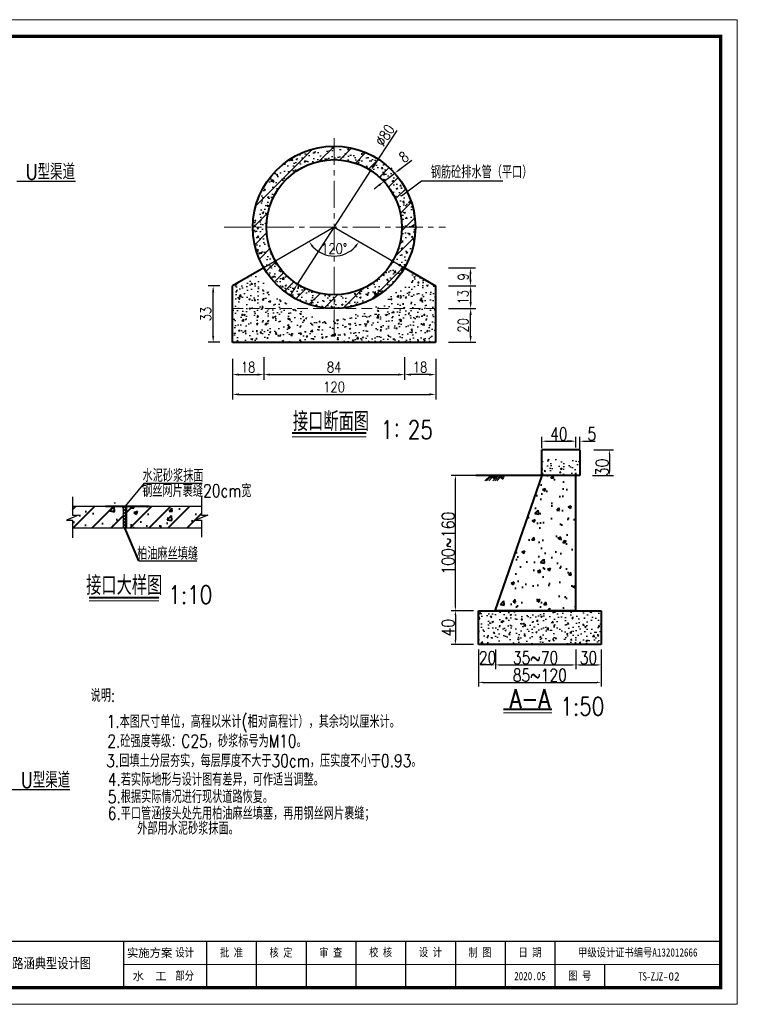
# Model space of a CAD drawing. Header units: millimetres. Extents: x 35103 to 109936, y 5599 to 8287.
# Tile 4 of 11: x 41759 to 43456, y 5723 to 8051. Entities that reach past the tile are written whole.
import ezdxf
from ezdxf.enums import TextEntityAlignment as Align

# ---------------------------------------------------------------- set-up
doc = ezdxf.new("R2010")
doc.units = ezdxf.units.MM
doc.linetypes.add('CENTER', pattern=[50.8, 31.75, -6.35, 6.35, -6.35])
doc.linetypes.add('DASHED', pattern=[19.05, 12.7, -6.35])
doc.layers.add('2CSX', color=1, linetype='Continuous', lineweight=30)
doc.layers.add('粗实线', color=1, linetype='Continuous', lineweight=40)
doc.layers.add('文字说明', color=3, linetype='Continuous')
doc.styles.get("Standard").update_dxf_attribs({"font": 'tssdeng.shx', "bigfont": 'hztxt.shx'})
doc.styles.add('图框', font='仿宋_GB2312.TTF', dxfattribs={"width": 0.8, "height": 4})
doc.styles.add('宋体', font='txt', dxfattribs={"height": 3.5})
doc.styles.add('样式 1', font='txt.shx', dxfattribs={"width": 0.8, "bigfont": 'hztxt.shx'})
doc.dimstyles.get("Standard").update_dxf_attribs({"dimscale": 100, "dimtxt": 2.5, "dimasz": 0.75, "dimexe": 1.5, "dimexo": 1.5, "dimgap": 0.5, "dimtad": 1, "dimdec": 0, "dimlfac": 0.25, "dimzin": 0, "dimdsep": 46, "dimtxsty": 'Standard', "dimblk": 'ARCHTICK', "dimcen": 0.09, "dimadec": 0, "dimazin": 0, "dimtfac": 1, "dimtdec": 0, "dimtmove": 0, "dimatfit": 3, "dimldrblk": 'ARCHTICK', "dimfxl": 0, "dimtolj": 1, "dimtzin": 0, "dimarcsym": 0})
doc.dimstyles.new('STANDARD$0', dxfattribs={"dimtxt": 25, "dimasz": 10, "dimexe": 10, "dimexo": 12, "dimgap": 2, "dimtad": 1, "dimdec": 0, "dimzin": 1, "dimdsep": 46, "dimtxsty": '样式 1', "dimblk1": 'OBLIQUE', "dimblk2": 'OBLIQUE', "dimcen": 12, "dimdle": 20, "dimaunit": 1, "dimadec": 0, "dimazin": 0, "dimtfac": 1, "dimtdec": 1, "dimtofl": 0, "dimtmove": 0, "dimatfit": 1, "dimldrblk": 'OBLIQUE', "dimfxl": 0, "dimtolj": 1, "dimtzin": 0, "dimarcsym": 0})
pattern_1 = [(45, (14399.008, 197), (-22.45064, 22.45064), [])]
pattern_2 = [(50, (14399.01, 197), (91.09233, -7.96954), [9.525, -104.775]), (355, (14399.01, 197), (-17.6214, 95.52832), [7.62, -83.82]), (100.451, (14406.6, 196.34), (73.47125, 87.55834), [8.095, -89.045]), (46.1842, (14399.01, 222.4), (135.5395, -21.02116), [14.2875, -157.1625]), (96.6356, (14410.3, 220.65), (118.7021, 123.7128), [12.1425, -133.5675]), (351.184, (14399.01, 222.4), (118.7023, 123.71256), [11.43, -125.73]), (21, (14411.71, 216.05), (75.80744, -51.13276), [9.525, -104.775]), (326, (14411.71, 216.05), (30.901, 92.09398), [7.62, -83.82]), (71.4514, (14418.025, 211.79), (106.70825, 40.96143), [8.095, -89.045]), (37.5, (14399.008, 197), (1.5443, 42.27752), [0, -82.804, 0, -85.09, 0, -84.1375]), (7.5, (14399.01, 197), (33.40983, 50.09029), [0, -48.514, 0, -80.899, 0, -32.0675]), (327.5, (14370.687, 197), (67.795298, -2.86437), [0, -31.75, 0, -99.06, 0, -131.445]), (317.5, (14357.987, 197), (74.06459, 12.71325), [0, -41.275, 0, -65.786, 0, -93.345])]

# ---------------------------------------------------------------- blocks, each defined once
blk = doc.blocks.new('*D91')
at = {"color": 0, "lineweight": -2}
for p, q in [((42993.8, 7038), (42993.8, 7064.5)), ((43073.7, 7039.6), (43073.7, 7064.5)), ((43003.8, 7054.5), (43063.7, 7054.5))]:
    blk.add_line(p, q, dxfattribs=at)
at = {"color": 0}
for points in [[(43003.8, 7056.1), (43003.8, 7052.8), (42993.8, 7054.5)], [(43063.7, 7056.1), (43063.7, 7052.8), (43073.7, 7054.5)]]:
    blk.add_solid(points, dxfattribs=at)
at = {"layer": 'Defpoints', "color": 0}
for p in [(43073.7, 7054.5), (42993.8, 7026), (43073.7, 7027.6)]:
    blk.add_point(p, dxfattribs=at)
at = {"color": 0, "lineweight": -3, "insert": (43033.7, 7071.5), "char_height": 30, "attachment_point": 5, "style": '样式 1'}
blk.add_mtext('\\A1;40', dxfattribs=at)
blk = doc.blocks.new('_Oblique')
at = {"color": 0, "linetype": 'ByBlock', "lineweight": -2}
blk.add_line((-0.5, -0.5), (0.5, 0.5), dxfattribs=at)
blk = doc.blocks.new('*D92')
at = {"color": 0, "lineweight": -2}
for p, q in [((42981.8, 6973.6), (42779.2, 6973.6)), ((42789.2, 6663.6), (42789.2, 6963.6)), ((42831.8, 6653.6), (42779.2, 6653.6))]:
    blk.add_line(p, q, dxfattribs=at)
at = {"color": 0}
for points in [[(42787.5, 6963.6), (42790.9, 6963.6), (42789.2, 6973.6)], [(42787.5, 6663.6), (42790.9, 6663.6), (42789.2, 6653.6)]]:
    blk.add_solid(points, dxfattribs=at)
at = {"layer": 'Defpoints', "color": 0}
for p in [(42789.2, 6973.6), (42993.8, 6973.6), (42843.8, 6653.6)]:
    blk.add_point(p, dxfattribs=at)
at = {"color": 0, "lineweight": -3, "insert": (42772.2, 6813.6), "char_height": 30, "attachment_point": 5, "rotation": 90, "style": '样式 1'}
blk.add_mtext('\\A1;100~160', dxfattribs=at)
blk = doc.blocks.new('*D93')
at = {"color": 0, "lineweight": -2}
for p, q in [((43073.8, 6561.6), (43073.8, 6515.4)), ((43133.8, 6561.6), (43133.8, 6515.4)), ((43083.8, 6525.4), (43123.8, 6525.4))]:
    blk.add_line(p, q, dxfattribs=at)
at = {"color": 0}
for points in [[(43083.8, 6527.1), (43083.8, 6523.8), (43073.8, 6525.4)], [(43123.8, 6527.1), (43123.8, 6523.8), (43133.8, 6525.4)]]:
    blk.add_solid(points, dxfattribs=at)
at = {"layer": 'Defpoints', "color": 0}
for p in [(43073.8, 6573.6), (43133.8, 6573.6), (43133.8, 6525.4)]:
    blk.add_point(p, dxfattribs=at)
at = {"color": 0, "lineweight": -3, "insert": (43103.8, 6542.4), "char_height": 30, "attachment_point": 5, "style": '样式 1'}
blk.add_mtext('\\A1;30', dxfattribs=at)
blk = doc.blocks.new('*D94')
at = {"color": 0, "lineweight": -2}
for p, q in [((42843.8, 6561.6), (42843.8, 6515.4)), ((42883.7, 6561.6), (42883.7, 6515.4)), ((42873.7, 6525.4), (42853.8, 6525.4))]:
    blk.add_line(p, q, dxfattribs=at)
at = {"color": 0}
for points in [[(42853.8, 6527.1), (42853.8, 6523.8), (42843.8, 6525.4)], [(42873.7, 6527.1), (42873.7, 6523.8), (42883.7, 6525.4)]]:
    blk.add_solid(points, dxfattribs=at)
at = {"layer": 'Defpoints', "color": 0}
for p in [(42843.8, 6573.6), (42883.7, 6573.6), (42843.8, 6525.4)]:
    blk.add_point(p, dxfattribs=at)
at = {"color": 0, "lineweight": -3, "insert": (42865.2, 6542.4), "char_height": 30, "attachment_point": 5, "style": '样式 1'}
blk.add_mtext('\\A1;20', dxfattribs=at)
blk = doc.blocks.new('*D95')
at = {"color": 0, "lineweight": -2}
for p, q in [((42883.7, 6561.6), (42883.7, 6515.4)), ((43073.8, 6561.6), (43073.8, 6515.4)), ((42893.7, 6525.4), (43063.8, 6525.4))]:
    blk.add_line(p, q, dxfattribs=at)
at = {"color": 0}
for points in [[(42893.7, 6527.1), (42893.7, 6523.8), (42883.7, 6525.4)], [(43063.8, 6527.1), (43063.8, 6523.8), (43073.8, 6525.4)]]:
    blk.add_solid(points, dxfattribs=at)
at = {"layer": 'Defpoints', "color": 0}
for p in [(42883.7, 6573.6), (43073.8, 6573.6), (43073.8, 6525.4)]:
    blk.add_point(p, dxfattribs=at)
at = {"color": 0, "lineweight": -3, "insert": (42978.7, 6542.4), "char_height": 30, "attachment_point": 5, "style": '样式 1'}
blk.add_mtext('\\A1;35~70', dxfattribs=at)
blk = doc.blocks.new('*D96')
at = {"color": 0, "lineweight": -2}
for p, q in [((42831.8, 6653.6), (42779.2, 6653.6)), ((42789.2, 6643.6), (42789.2, 6583.6)), ((42831.8, 6573.6), (42779.2, 6573.6))]:
    blk.add_line(p, q, dxfattribs=at)
at = {"color": 0}
for points in [[(42787.5, 6643.6), (42790.9, 6643.6), (42789.2, 6653.6)], [(42787.5, 6583.6), (42790.9, 6583.6), (42789.2, 6573.6)]]:
    blk.add_solid(points, dxfattribs=at)
at = {"layer": 'Defpoints', "color": 0}
for p in [(42843.8, 6653.6), (42789.2, 6573.6), (42843.8, 6573.6)]:
    blk.add_point(p, dxfattribs=at)
at = {"color": 0, "lineweight": -3, "insert": (42772.2, 6613.6), "char_height": 30, "attachment_point": 5, "rotation": 90, "style": '样式 1'}
blk.add_mtext('\\A1;40', dxfattribs=at)
blk = doc.blocks.new('*D97')
at = {"color": 0, "lineweight": -2}
for p, q in [((43073.7, 7039.6), (43073.7, 7064.5)), ((43083.7, 7036.7), (43083.7, 7064.5)), ((43063.7, 7054.5), (43053.7, 7054.5)), ((43093.7, 7054.5), (43119.7, 7054.5))]:
    blk.add_line(p, q, dxfattribs=at)
at = {"color": 0}
for points in [[(43063.7, 7056.1), (43063.7, 7052.8), (43073.7, 7054.5)], [(43093.7, 7056.1), (43093.7, 7052.8), (43083.7, 7054.5)]]:
    blk.add_solid(points, dxfattribs=at)
at = {"layer": 'Defpoints', "color": 0}
for p in [(43083.7, 7054.5), (43073.7, 7027.6), (43083.7, 7024.7)]:
    blk.add_point(p, dxfattribs=at)
at = {"color": 0, "lineweight": -3, "insert": (43111.7, 7071.5), "char_height": 30, "attachment_point": 5, "style": '样式 1'}
blk.add_mtext('\\A1;5', dxfattribs=at)
blk = doc.blocks.new('*D98')
at = {"color": 0, "lineweight": -2}
for p, q in [((43116.6, 7034), (43163.3, 7034)), ((43153.3, 7024), (43153.3, 6983.6)), ((43113.2, 6973.6), (43163.3, 6973.6))]:
    blk.add_line(p, q, dxfattribs=at)
at = {"color": 0}
for points in [[(43151.6, 7024), (43154.9, 7024), (43153.3, 7034)], [(43151.6, 6983.6), (43154.9, 6983.6), (43153.3, 6973.6)]]:
    blk.add_solid(points, dxfattribs=at)
at = {"layer": 'Defpoints', "color": 0}
for p in [(43104.6, 7034), (43101.2, 6973.6), (43153.3, 6973.6)]:
    blk.add_point(p, dxfattribs=at)
at = {"color": 0, "lineweight": -3, "insert": (43136.3, 6992.6), "char_height": 30, "attachment_point": 5, "rotation": 90, "style": '样式 1'}
blk.add_mtext('\\A1;30', dxfattribs=at)
blk = doc.blocks.new('*D99')
at = {"color": 0, "lineweight": -2}
for p, q in [((42843.8, 6561.6), (42843.8, 6474.1)), ((43133.8, 6561.6), (43133.8, 6474.1)), ((42853.8, 6484.1), (43123.8, 6484.1))]:
    blk.add_line(p, q, dxfattribs=at)
at = {"color": 0}
for points in [[(42853.8, 6485.8), (42853.8, 6482.5), (42843.8, 6484.1)], [(43123.8, 6485.8), (43123.8, 6482.5), (43133.8, 6484.1)]]:
    blk.add_solid(points, dxfattribs=at)
at = {"layer": 'Defpoints', "color": 0}
for p in [(42843.8, 6573.6), (43133.8, 6573.6), (43133.8, 6484.1)]:
    blk.add_point(p, dxfattribs=at)
at = {"color": 0, "lineweight": -3, "insert": (42988.8, 6501.1), "char_height": 30, "attachment_point": 5, "style": '样式 1'}
blk.add_mtext('\\A1;85~120', dxfattribs=at)
blk = doc.blocks.new('*D111')
at = {"color": 0, "lineweight": -2}
for p, q in [((42772.6, 7421.7), (42837.2, 7421.7)), ((42825.2, 7406.7), (42825.2, 7383.3)), ((42833.1, 7368.3), (42837.2, 7368.3))]:
    blk.add_line(p, q, dxfattribs=at)
at = {"color": 0}
for points in [[(42822.7, 7406.7), (42827.7, 7406.7), (42825.2, 7421.7)], [(42822.7, 7383.3), (42827.7, 7383.3), (42825.2, 7368.3)]]:
    blk.add_solid(points, dxfattribs=at)
at = {"layer": 'Defpoints', "color": 0}
for p in [(42742.6, 7421.7), (42803.1, 7368.3), (42825.2, 7368.3)]:
    blk.add_point(p, dxfattribs=at)
at = {"color": 0, "lineweight": -3, "insert": (42807.7, 7395), "char_height": 25, "attachment_point": 5, "rotation": 90, "style": '样式 1'}
blk.add_mtext('\\A1;13', dxfattribs=at)
blk = doc.blocks.new('*D122')
at = {"color": 0, "lineweight": -2}
for p, q in [((42232.6, 7421.7), (42204.7, 7421.7)), ((42216.7, 7303.3), (42216.7, 7406.7)), ((42232.6, 7288.3), (42204.7, 7288.3))]:
    blk.add_line(p, q, dxfattribs=at)
at = {"color": 0}
for points in [[(42214.2, 7406.7), (42219.2, 7406.7), (42216.7, 7421.7)], [(42214.2, 7303.3), (42219.2, 7303.3), (42216.7, 7288.3)]]:
    blk.add_solid(points, dxfattribs=at)
at = {"layer": 'Defpoints', "color": 0}
for p in [(42216.7, 7421.7), (42262.6, 7421.7), (42262.6, 7288.3)]:
    blk.add_point(p, dxfattribs=at)
at = {"color": 0, "lineweight": -3, "insert": (42199.2, 7355), "char_height": 25, "attachment_point": 5, "rotation": 90, "style": '样式 1'}
blk.add_mtext('\\A1;33', dxfattribs=at)
blk = doc.blocks.new('*D123')
at = {"color": 0, "lineweight": -2}
for p, q in [((42772.6, 7368.3), (42837.2, 7368.3)), ((42825.2, 7303.3), (42825.2, 7353.3)), ((42772.6, 7288.3), (42837.2, 7288.3))]:
    blk.add_line(p, q, dxfattribs=at)
at = {"color": 0}
for points in [[(42822.7, 7353.3), (42827.7, 7353.3), (42825.2, 7368.3)], [(42822.7, 7303.3), (42827.7, 7303.3), (42825.2, 7288.3)]]:
    blk.add_solid(points, dxfattribs=at)
at = {"layer": 'Defpoints', "color": 0}
for p in [(42742.6, 7368.3), (42825.2, 7368.3), (42742.6, 7288.3)]:
    blk.add_point(p, dxfattribs=at)
at = {"color": 0, "lineweight": -3, "insert": (42807.7, 7328.3), "char_height": 25, "attachment_point": 5, "rotation": 90, "style": '样式 1'}
blk.add_mtext('\\A1;20', dxfattribs=at)
blk = doc.blocks.new('*D124')
at = {"color": 0, "lineweight": -2}
for p, q in [((42772.6, 7464.6), (42837, 7464.6)), ((42825, 7436.7), (42825, 7449.6)), ((42772.6, 7421.7), (42837, 7421.7))]:
    blk.add_line(p, q, dxfattribs=at)
at = {"color": 0}
for points in [[(42822.5, 7449.6), (42827.5, 7449.6), (42825, 7464.6)], [(42822.5, 7436.7), (42827.5, 7436.7), (42825, 7421.7)]]:
    blk.add_solid(points, dxfattribs=at)
at = {"layer": 'Defpoints', "color": 0}
for p in [(42742.6, 7464.6), (42825, 7464.6), (42742.6, 7421.7)]:
    blk.add_point(p, dxfattribs=at)
at = {"color": 0, "lineweight": -3, "insert": (42807.5, 7443.2), "char_height": 25, "attachment_point": 5, "rotation": 90, "style": '样式 1'}
blk.add_mtext('\\A1;9', dxfattribs=at)
blk = doc.blocks.new('*D125')
at = {"color": 0, "lineweight": -2}
for p, q in [((42650.8, 7789.5), (42597.6, 7707.2)), ((42415.7, 7425.9), (42589.5, 7694.6)), ((42407.5, 7413.3), (42399.4, 7400.7))]:
    blk.add_line(p, q, dxfattribs=at)
at = {"color": 0}
for points in [[(42595.5, 7708.6), (42599.7, 7705.9), (42589.5, 7694.6)], [(42405.4, 7414.7), (42409.6, 7412), (42415.7, 7425.9)]]:
    blk.add_solid(points, dxfattribs=at)
at = {"layer": 'Defpoints', "color": 0}
for p in [(42589.5, 7694.6), (42415.7, 7425.9)]:
    blk.add_point(p, dxfattribs=at)
at = {"color": 0, "lineweight": -3, "insert": (42622.6, 7778), "char_height": 25, "attachment_point": 5, "rotation": 57.1026, "style": '样式 1'}
blk.add_mtext('\\A1;∅80', dxfattribs=at)
blk = doc.blocks.new('*D112')
at = {"color": 0, "lineweight": -2}
for p, q in [((42668.9, 7252.9), (42668.9, 7200)), ((42742.6, 7248.9), (42742.6, 7200)), ((42727.6, 7212), (42683.9, 7212))]:
    blk.add_line(p, q, dxfattribs=at)
at = {"color": 0}
for points in [[(42683.9, 7214.5), (42683.9, 7209.5), (42668.9, 7212)], [(42727.6, 7214.5), (42727.6, 7209.5), (42742.6, 7212)]]:
    blk.add_solid(points, dxfattribs=at)
at = {"layer": 'Defpoints', "color": 0}
for p in [(42668.9, 7282.9), (42742.6, 7278.9), (42668.9, 7212)]:
    blk.add_point(p, dxfattribs=at)
at = {"color": 0, "lineweight": -3, "insert": (42705.7, 7229.5), "char_height": 25, "attachment_point": 5, "style": '样式 1'}
blk.add_mtext('\\A1;18', dxfattribs=at)
blk = doc.blocks.new('*D126')
at = {"color": 0, "lineweight": -2}
blk.add_arc((42502.6, 7560.3), 68, 222.6687, 317.3313, dxfattribs=at)
at = {"color": 0}
for points in [[(42450.6, 7512.7), (42454.6, 7515.7), (42443.7, 7526.3)], [(42550.6, 7515.7), (42554.6, 7512.7), (42561.5, 7526.3)]]:
    blk.add_solid(points, dxfattribs=at)
at = {"layer": 'Defpoints', "color": 0}
for p in [(42502.6, 7560.3), (42502.6, 7560.3), (42479.3, 7496.4), (42336.3, 7464.3), (42668.9, 7464.3)]:
    blk.add_point(p, dxfattribs=at)
at = {"color": 0, "lineweight": -3, "insert": (42502.6, 7509.8), "char_height": 25, "attachment_point": 5, "style": '样式 1'}
blk.add_mtext('\\A1;120°', dxfattribs=at)
blk = doc.blocks.new('*D113')
at = {"color": 0, "lineweight": -2}
for p, q in [((42262.6, 7210.4), (42262.6, 7153.2)), ((42742.6, 7210.4), (42742.6, 7153.2)), ((42277.6, 7165.2), (42727.6, 7165.2))]:
    blk.add_line(p, q, dxfattribs=at)
at = {"color": 0}
for points in [[(42277.6, 7167.7), (42277.6, 7162.7), (42262.6, 7165.2)], [(42727.6, 7167.7), (42727.6, 7162.7), (42742.6, 7165.2)]]:
    blk.add_solid(points, dxfattribs=at)
at = {"layer": 'Defpoints', "color": 0}
for p in [(42262.6, 7240.4), (42742.6, 7240.4), (42742.6, 7165.2)]:
    blk.add_point(p, dxfattribs=at)
at = {"color": 0, "lineweight": -3, "insert": (42502.6, 7182.7), "char_height": 25, "attachment_point": 5, "style": '样式 1'}
blk.add_mtext('\\A1;120', dxfattribs=at)
blk = doc.blocks.new('*D114')
at = {"color": 0, "lineweight": -2}
for p, q in [((42658.1, 7697.6), (42686, 7718.9)), ((42620.8, 7669.1), (42646.2, 7688.5)), ((42637, 7700.6), (42638.9, 7698.1)), ((42611.6, 7681.2), (42613.5, 7678.7)), ((42608.9, 7660), (42596.9, 7650.9))]:
    blk.add_line(p, q, dxfattribs=at)
at = {"color": 0}
for points in [[(42656.6, 7699.6), (42659.7, 7695.7), (42646.2, 7688.5)], [(42607.3, 7662), (42610.4, 7658), (42620.8, 7669.1)]]:
    blk.add_solid(points, dxfattribs=at)
at = {"layer": 'Defpoints', "color": 0}
for p in [(42646.2, 7688.5), (42655.2, 7676.8), (42629.8, 7657.4)]:
    blk.add_point(p, dxfattribs=at)
at = {"color": 0, "lineweight": -3, "insert": (42667.4, 7726.7), "char_height": 25, "attachment_point": 5, "rotation": 37.358, "style": '样式 1'}
blk.add_mtext('\\A1;8', dxfattribs=at)
blk = doc.blocks.new('*D115')
at = {"color": 0, "lineweight": -2}
for p, q in [((42336.3, 7252.9), (42336.3, 7200)), ((42668.9, 7252.9), (42668.9, 7200)), ((42351.3, 7212), (42653.9, 7212))]:
    blk.add_line(p, q, dxfattribs=at)
at = {"color": 0}
for points in [[(42351.3, 7214.5), (42351.3, 7209.5), (42336.3, 7212)], [(42653.9, 7214.5), (42653.9, 7209.5), (42668.9, 7212)]]:
    blk.add_solid(points, dxfattribs=at)
at = {"layer": 'Defpoints', "color": 0}
for p in [(42336.3, 7282.9), (42668.9, 7282.9), (42668.9, 7212)]:
    blk.add_point(p, dxfattribs=at)
at = {"color": 0, "lineweight": -3, "insert": (42502.6, 7229.5), "char_height": 25, "attachment_point": 5, "style": '样式 1'}
blk.add_mtext('\\A1;84', dxfattribs=at)
blk = doc.blocks.new('*D116')
at = {"color": 0, "lineweight": -2}
for p, q in [((42262.6, 7248.9), (42262.6, 7200)), ((42336.3, 7252.9), (42336.3, 7200)), ((42277.6, 7212), (42321.3, 7212))]:
    blk.add_line(p, q, dxfattribs=at)
at = {"color": 0}
for points in [[(42277.6, 7214.5), (42277.6, 7209.5), (42262.6, 7212)], [(42321.3, 7214.5), (42321.3, 7209.5), (42336.3, 7212)]]:
    blk.add_solid(points, dxfattribs=at)
at = {"layer": 'Defpoints', "color": 0}
for p in [(42262.6, 7278.9), (42336.3, 7282.9), (42336.3, 7212)]:
    blk.add_point(p, dxfattribs=at)
at = {"color": 0, "lineweight": -3, "insert": (42299.4, 7229.5), "char_height": 25, "attachment_point": 5, "style": '样式 1'}
blk.add_mtext('\\A1;18', dxfattribs=at)
blk = doc.blocks.new('tk')
at = {"lineweight": 0}
for p, q in [((0, 297), (420, 297)), ((420, 297), (420, 0)), ((415, 12), (235, 12)), ((420, 0), (0, 0))]:
    blk.add_line(p, q, dxfattribs=at)
for p, q in [((235, 19), (235, 5)), ((260, 19), (260, 5)), ((275, 19), (275, 5)), ((290, 19), (290, 5)), ((305, 19), (305, 5)), ((320, 19), (320, 5)), ((335, 19), (335, 5)), ((350, 19), (350, 5)), ((365, 19), (365, 5)), ((380, 12), (380, 5))]:
    blk.add_line(p, q)
at = {"lineweight": 0, "const_width": 1}
blk.add_lwpolyline([(25, 292), (415, 292), (415, 5), (25, 5)], close=True, dxfattribs=at)
at = {"lineweight": 0, "const_width": 0.4}
blk.add_lwpolyline([(415, 19), (25, 19)], dxfattribs=at)
at = {"style": '图框'}
for s, p in [('实施方案', (242.83, 15.5)), ('水  工', (242.83, 8.5))]:
    blk.add_text(s, height=2.5, dxfattribs=at).set_placement(p, align=Align.MIDDLE_CENTER)
at = {"char_height": 2.5, "attachment_point": 5, "style": '图框'}
for s, insert in [('设计', (253.4, 15.5)), ('批 准', (267.5, 15.5)), ('核 定', (282.44, 15.47)), ('审 查', (297.43, 15.47)), ('校 核', (312.47, 15.54)), ('设 计', (327.47, 15.59)), ('制 图', (342.42, 15.48)), ('日 期', (357.5, 15.5)), ('甲级设计证书编号A132012666', (390, 15.5)), ('部分', (253.4, 8.5)), ('2020.05', (357.5, 8.5)), ('图 号', (372.5, 8.5))]:
    blk.add_mtext(s, dxfattribs=dict(at, insert=insert))

msp = doc.modelspace()

# ---------------------------------------------------------------- hatches: boundary and pattern name
h = msp.add_hatch()
h.set_pattern_fill('AR-CONC', color=256, scale=0.2, style=0)
h.set_pattern_definition([(50, (-4812.28, 307.255), (36.436934, -3.187817), [3.81, -41.91]), (355, (-4812.28, 307.255), (-7.048565, 38.21133), [3.048, -33.528]), (100.451, (-4809.243, 306.99), (29.3885, 35.023338), [3.238, -35.618]), (46.1842, (-4812.28, 317.415), (54.21581, -8.408466), [5.715, -62.865]), (96.6356, (-4807.76, 316.714), (47.480847, 49.48511), [4.857, -53.427]), (351.184, (-4812.28, 317.415), (47.48092, 49.485024), [4.572, -50.292]), (21, (-4807.2, 314.875), (30.322976, -20.453104), [3.81, -41.91]), (326, (-4807.2, 314.875), (12.360406, 36.837593), [3.048, -33.528]), (71.4514, (-4804.673, 313.17), (42.683298, 16.384572), [3.238, -35.618]), (37.5, (-4812.28, 307.255), (0.6177207, 16.9110078), [0, -33.1216, 0, -34.036, 0, -33.655]), (7.5, (-4812.28, 307.255), (13.3639325, 20.036115), [0, -19.4056, 0, -32.3596, 0, -12.827]), (327.5, (-4823.608, 307.255), (27.118119, -1.1457488), [0, -12.7, 0, -39.624, 0, -52.578]), (317.5, (-4828.688, 307.255), (29.625836, 5.085298), [0, -16.51, 0, -26.3144, 0, -37.338])])
h.paths.add_polyline_path([(42502.586, 7752.275), (42502.586, 7720.275, -0.41421356), (42662.586, 7560.275), (42694.586, 7560.275, 0.41421356)])
h.paths.add_polyline_path([(42502.586, 7720.275), (42502.586, 7752.275, 0.41421356), (42310.586, 7560.275), (42342.586, 7560.275, -0.41421356)])
h.paths.add_polyline_path([(42342.586, 7560.275), (42310.586, 7560.275, 0.1316525), (42336.309, 7464.275), (42364.022, 7480.275, -0.1316525)])
h.paths.add_polyline_path([(42364.022, 7480.275), (42336.309, 7464.275, 0.26794919), (42502.586, 7368.275), (42502.586, 7400.275, -0.26794919)])
h.paths.add_polyline_path([(42668.863, 7464.275), (42641.15, 7480.275, -0.26794919), (42502.586, 7400.275), (42502.586, 7368.275, 0.26794919)])
h.paths.add_polyline_path([(42694.586, 7560.275), (42662.586, 7560.275, -0.1316525), (42641.15, 7480.275), (42668.863, 7464.275, 0.1316525)])
h.paths.add_polyline_path([(42412.697, 7368.275), (42262.586, 7368.275), (42262.586, 7288.275), (42742.586, 7288.275), (42742.586, 7368.275), (42592.475, 7368.275, -0.22249708)])
h.paths.add_polyline_path([(42318.988, 7454.275), (42262.586, 7421.711), (42262.586, 7368.275), (42412.697, 7368.275, -0.15352334)])
h.paths.add_polyline_path([(42742.586, 7421.711), (42686.183, 7454.275, -0.15352334), (42592.475, 7368.275), (42742.586, 7368.275)])
h = msp.add_hatch()
h.set_pattern_fill('ANSI31', color=256, scale=10, style=0)
h.set_pattern_definition([(45, (4867.892, 380.205), (-22.45064, 22.45064), [])])
h.paths.add_polyline_path([(42310.586, 7560.275), (42342.586, 7560.275, -0.41421356), (42502.586, 7720.275), (42502.586, 7752.275, 0.41421356)])
h.paths.add_polyline_path([(42662.586, 7560.275), (42694.586, 7560.275, 0.41421356), (42502.586, 7752.275), (42502.586, 7720.275, -0.41421356)])
h.paths.add_polyline_path([(42694.586, 7560.275), (42662.586, 7560.275, -0.1316525), (42641.15, 7480.275), (42668.863, 7464.275, 0.1316525)])
h.paths.add_polyline_path([(42668.863, 7464.275), (42641.15, 7480.275, -0.26794919), (42502.586, 7400.275), (42502.586, 7368.275, 0.26794919)])
h.paths.add_polyline_path([(42364.022, 7480.275), (42336.309, 7464.275, 0.26794919), (42502.586, 7368.275), (42502.586, 7400.275, -0.26794919)])
h.paths.add_polyline_path([(42342.586, 7560.275), (42310.586, 7560.275, 0.1316525), (42336.309, 7464.275), (42364.022, 7480.275, -0.1316525)])
h = msp.add_hatch()
h.set_pattern_fill('AR-CONC', color=256, scale=0.2, style=0)
h.set_pattern_definition([(50, (-4369.995, -526.74), (36.436934, -3.187817), [3.81, -41.91]), (355, (-4369.995, -526.74), (-7.048565, 38.21133), [3.048, -33.528]), (100.451, (-4366.96, -527.004), (29.3885, 35.023338), [3.238, -35.618]), (46.1842, (-4369.995, -516.58), (54.21581, -8.408466), [5.715, -62.865]), (96.6356, (-4365.477, -517.28), (47.480847, 49.48511), [4.857, -53.427]), (351.184, (-4369.995, -516.58), (47.48092, 49.485024), [4.572, -50.292]), (21, (-4364.915, -519.12), (30.322976, -20.453104), [3.81, -41.91]), (326, (-4364.915, -519.12), (12.360406, 36.837593), [3.048, -33.528]), (71.4514, (-4362.388, -520.823), (42.683298, 16.384572), [3.238, -35.618]), (37.5, (-4369.995, -526.739), (0.6177207, 16.9110078), [0, -33.1216, 0, -34.036, 0, -33.655]), (7.5, (-4369.995, -526.739), (13.3639325, 20.036115), [0, -19.4056, 0, -32.3596, 0, -12.827]), (327.5, (-4381.323, -526.739), (27.118119, -1.1457488), [0, -12.7, 0, -39.624, 0, -52.578]), (317.5, (-4386.403, -526.739), (29.625836, 5.085298), [0, -16.51, 0, -26.3144, 0, -37.338])])
h.paths.add_polyline_path([(42993.793, 7013.968), (42993.793, 6973.56), (43083.693, 6973.56), (43083.693, 7013.968)])
h = msp.add_hatch()
h.set_pattern_fill('AR-CONC', color=256, scale=0.2, style=0)
h.set_pattern_definition([(50, (-4451.198, -537.147), (36.436934, -3.187817), [3.81, -41.91]), (355, (-4451.2, -537.147), (-7.048565, 38.21133), [3.048, -33.528]), (100.451, (-4448.16, -537.412), (29.3885, 35.023338), [3.238, -35.618]), (46.1842, (-4451.2, -526.987), (54.21581, -8.408466), [5.715, -62.865]), (96.6356, (-4446.68, -527.687), (47.480847, 49.48511), [4.857, -53.427]), (351.184, (-4451.2, -526.987), (47.48092, 49.485024), [4.572, -50.292]), (21, (-4446.118, -529.527), (30.322976, -20.453104), [3.81, -41.91]), (326, (-4446.12, -529.527), (12.360406, 36.837593), [3.048, -33.528]), (71.4514, (-4443.59, -531.23), (42.683298, 16.384572), [3.238, -35.618]), (37.5, (-4451.198, -537.147), (0.6177207, 16.9110078), [0, -33.1216, 0, -34.036, 0, -33.655]), (7.5, (-4451.198, -537.147), (13.3639325, 20.036115), [0, -19.4056, 0, -32.3596, 0, -12.827]), (327.5, (-4462.527, -537.147), (27.118119, -1.1457488), [0, -12.7, 0, -39.624, 0, -52.578]), (317.5, (-4467.607, -537.147), (29.625836, 5.085298), [0, -16.51, 0, -26.3144, 0, -37.338])])
h.paths.add_polyline_path([(43133.793, 6573.56), (43133.793, 6653.56), (43073.793, 6653.56), (42882.593, 6653.56), (42843.793, 6653.56), (42843.793, 6573.56)])
at = {"layer": '2CSX'}
h = msp.add_hatch(dxfattribs=at)
h.set_pattern_fill('AR-CONC', color=256, scale=16, style=0)
h.set_pattern_definition([(50, (-1623485.95, -148209.36), (114.761629, -10.0403416), [12, -132]), (355, (-1623485.95, -148209.36), (-22.200213, 120.350741), [9.6, -105.6]), (100.4514, (-1623476.38, -148210.2), (92.561501, 110.310327), [10.19843, -112.182738]), (46.1842, (-1623485.95, -148177.36), (170.758568, -26.483042), [18, -198]), (96.6356, (-1623471.72, -148179.57), (149.546033, 155.85886), [15.297646, -168.27408]), (351.1842, (-1623485.95, -148177.36), (149.545911, 155.858976), [14.4, -158.4]), (21, (-1623469.95, -148185.36), (95.5051283, -64.4190225), [12, -132]), (326, (-1623469.95, -148185.36), (38.930453, 116.024007), [9.6, -105.6]), (71.4514, (-1623461.99, -148190.73), (134.4356206, 51.6048795), [10.19843, -112.182738]), (37.5, (-1623485.947, -148209.363), (1.9455769, 53.2630166), [0, -104.32, 0, -107.2, 0, -106]), (7.5, (-1623485.95, -148209.36), (42.091126, 63.1058739), [0, -61.12, 0, -101.92, 0, -40.4]), (327.5, (-1623521.627, -148209.363), (85.4115898, -3.6087795), [0, -40, 0, -124.8, 0, -165.6]), (317.5, (-1623537.63, -148209.36), (93.309787, 16.0167972), [0, -52, 0, -82.88, 0, -117.6])])
h.paths.add_polyline_path([(42014.695, 6909.106), (41974.695, 6909.106), (41974.695, 6901.106), (42014.695, 6901.106)])
h.paths.add_polyline_path([(42054.695, 6909.106), (42034.672, 6909.106), (42034.672, 6901.106), (42046.695, 6901.106), (42046.695, 6849.906), (42054.695, 6849.906)])
at = {"layer": '粗实线'}
h = msp.add_hatch(dxfattribs=at)
h.set_pattern_fill('AR-CONC', color=0, scale=0.4, style=0)
h.set_pattern_definition([(50, (4867.89, 380.205), (72.87387, -6.37563), [7.62, -83.82]), (355, (4867.89, 380.205), (-14.09713, 76.42266), [6.096, -67.056]), (100.451, (4873.965, 379.674), (58.777, 70.04668), [6.476, -71.236]), (46.1842, (4867.89, 400.525), (108.43162, -16.81693), [11.43, -125.73]), (96.6356, (4876.93, 399.12), (94.9617, 98.97022), [9.714, -106.854]), (351.184, (4867.89, 400.53), (94.96184, 98.97005), [9.144, -100.584]), (21, (4878.05, 395.445), (60.64595, -40.90621), [7.62, -83.82]), (326, (4878.05, 395.445), (24.72081, 73.67519), [6.096, -67.056]), (71.4514, (4883.106, 392.04), (85.3666, 32.76914), [6.476, -71.236]), (37.5, (4867.892, 380.205), (1.235441, 33.822016), [0, -66.2432, 0, -68.072, 0, -67.31]), (7.5, (4867.892, 380.205), (26.727865, 40.07223), [0, -38.8112, 0, -64.7192, 0, -25.654]), (327.5, (4845.235, 380.205), (54.236238, -2.291498), [0, -25.4, 0, -79.248, 0, -105.156]), (317.5, (4835.075, 380.205), (59.25167, 10.170596), [0, -33.02, 0, -52.6288, 0, -74.676])])
h.paths.add_polyline_path([(43073.793, 6973.56), (42993.793, 6973.56), (42882.593, 6653.56), (43073.793, 6653.56)])
h = msp.add_hatch(dxfattribs=at)
h.set_pattern_fill('ANSI31', color=0, scale=10, style=0)
h.set_pattern_definition(pattern_1)
h.paths.add_polyline_path([(42004.065, 6901.106), (41973.703, 6901.106), (41883.971, 6901.106), (41883.971, 6879.642), (41898.631, 6879.642), (41870.088, 6867.873), (41883.971, 6867.873), (41883.971, 6849.906), (42004.065, 6849.906)])
h = msp.add_hatch(dxfattribs=at)
h.set_pattern_fill('AR-CONC', color=0, scale=0.5, style=0)
h.set_pattern_definition(pattern_2)
h.paths.add_polyline_path([(42004.065, 6901.106), (41973.703, 6901.106), (41883.971, 6901.106), (41883.971, 6879.642), (41898.631, 6879.642), (41870.088, 6867.873), (41883.971, 6867.873), (41883.971, 6849.906), (42004.065, 6849.906)])
h = msp.add_hatch(dxfattribs=at)
h.set_pattern_fill('AR-HBONE', color=2, scale=0.05, style=0)
h.set_pattern_definition([(45, (14399.008, 197.0007), (7e-16, 7.1842049), [15.24, -5.08]), (135, (14402.6, 200.593), (7e-16, 7.1842049), [15.24, -5.08])])
h.paths.add_polyline_path([(42012.065, 6901.106), (42004.065, 6901.106), (42004.065, 6849.906), (42012.065, 6849.906)])
h = msp.add_hatch(dxfattribs=at)
h.set_pattern_fill('ANSI31', color=0, scale=10, style=0)
h.set_pattern_definition(pattern_1)
h.paths.add_polyline_path([(42189.205, 6901.106), (42042.426, 6901.106), (42012.065, 6901.106), (42012.065, 6849.906), (42189.205, 6849.906), (42189.205, 6867.873), (42175.322, 6867.873), (42203.866, 6879.642), (42189.205, 6879.642)])
h = msp.add_hatch(dxfattribs=at)
h.set_pattern_fill('AR-CONC', color=0, scale=0.5, style=0)
h.set_pattern_definition(pattern_2)
h.paths.add_polyline_path([(42189.205, 6901.106), (42042.426, 6901.106), (42012.065, 6901.106), (42012.065, 6849.906), (42189.205, 6849.906), (42189.205, 6867.873), (42175.322, 6867.873), (42203.866, 6879.642), (42189.205, 6879.642)])

# ---------------------------------------------------------------- linework, layer by layer
at = {"linetype": 'CENTER', "lineweight": 18, "ltscale": 2}
for p, q in [((42502.586, 7301.536), (42502.586, 7781.494)), ((42242.328, 7560.275), (42765.695, 7560.275))]:
    msp.add_line(p, q, dxfattribs=at)
for p, q in [((41752.515, 7669.281), (41891.637, 7669.281)), ((42502.586, 7560.275), (42336.309, 7464.275)), ((42502.586, 7560.275), (42668.863, 7464.275)), ((42053.928, 6955.494), (42008.543, 6901.106)), ((42053.928, 6955.494), (42190.964, 6955.494)), ((41883.971, 6922.571), (41883.971, 6879.642)), ((42189.205, 6922.571), (42189.205, 6879.642)), ((41883.971, 6901.106), (42012.065, 6901.106)), ((42004.065, 6901.106), (42004.065, 6849.906)), ((42012.065, 6901.106), (42012.065, 6849.906)), ((42012.065, 6901.106), (42189.205, 6901.106)), ((41898.631, 6879.642), (41870.088, 6867.873)), ((41883.971, 6879.642), (41898.631, 6879.642)), ((42203.866, 6879.642), (42175.322, 6867.873)), ((42189.205, 6879.642), (42203.866, 6879.642)), ((41870.088, 6867.873), (41883.971, 6867.873)), ((41883.971, 6867.873), (41883.971, 6826.114)), ((41883.971, 6849.906), (42004.065, 6849.906)), ((42004.065, 6849.906), (42012.065, 6849.906)), ((42012.065, 6849.906), (42189.205, 6849.906)), ((42175.322, 6867.873), (42189.205, 6867.873)), ((42189.205, 6867.873), (42189.205, 6827.902)), ((42041.123, 6771.271), (42178.158, 6771.271)), ((41740.999, 6230.838), (41877.654, 6230.838))]:
    msp.add_line(p, q)
at = {"lineweight": -3}
for p, q in [((42709.464, 7669.489), (42661.92, 7633.672)), ((42871.805, 6973.56), (42858.44, 6960.846)), ((42876.291, 6973.56), (42863.026, 6960.998)), ((42880.13, 6973.56), (42868.25, 6961.111)), ((42876.008, 6969.241), (42882.36, 6965.3)), ((42891.043, 6973.56), (42877.678, 6960.846)), ((42878.045, 6971.376), (42884.354, 6967.214)), ((42880.13, 6973.56), (42886.436, 6969.353)), ((42895.529, 6973.56), (42882.264, 6960.998)), ((42899.368, 6973.56), (42887.488, 6961.111)), ((42895.08, 6969.067), (42901.979, 6964.785)), ((42897.117, 6971.201), (42903.425, 6967.04)), ((42898.92, 6973.091), (42904.833, 6969.831))]:
    msp.add_line(p, q, dxfattribs=at)
at = {"color": 7}
msp.add_line((42901.648, 7669.489), (42709.464, 7669.489), dxfattribs=at)
at = {"linetype": 'DASHED', "lineweight": 18, "ltscale": 2}
msp.add_line((42262.586, 7368.275), (42742.586, 7368.275), dxfattribs=at)
at = {"lineweight": 18}
for p, q in [((42403.345, 7064.955), (42578.355, 7064.955)), ((41923.32, 6676.752), (42088.494, 6676.752)), ((42902.767, 6412.381), (43017.068, 6412.381))]:
    msp.add_line(p, q, dxfattribs=at)
at = {"layer": '粗实线', "lineweight": 40}
for p, q in [((42336.309, 7464.275), (42262.586, 7421.711)), ((42668.863, 7464.275), (42742.586, 7421.711)), ((42262.586, 7288.275), (42262.586, 7421.711)), ((42742.586, 7421.711), (42742.586, 7288.275)), ((42742.586, 7288.275), (42262.586, 7288.275)), ((42403.345, 7074.086), (42578.355, 7074.086)), ((43083.693, 7033.968), (42993.793, 7033.968)), ((42993.793, 6973.56), (42993.793, 7033.968)), ((43083.693, 7033.968), (43083.693, 6973.56)), ((42993.793, 6973.56), (42837.233, 6973.56)), ((42993.793, 6973.56), (42882.593, 6653.56)), ((43083.693, 6973.56), (42993.793, 6973.56)), ((43073.793, 6653.56), (43073.793, 6973.56)), ((41923.32, 6684.641), (42088.494, 6684.641)), ((42843.793, 6653.56), (43073.793, 6653.56)), ((42843.793, 6573.56), (42843.793, 6653.56)), ((43073.793, 6653.56), (42882.593, 6653.56)), ((43073.793, 6653.56), (43124.793, 6653.56)), ((43073.793, 6653.56), (43133.793, 6653.56)), ((43133.793, 6653.56), (43133.793, 6573.56)), ((43133.793, 6573.56), (42843.793, 6573.56)), ((42902.767, 6420.599), (43017.068, 6420.599))]:
    msp.add_line(p, q, dxfattribs=at)
at = {"layer": '粗实线'}
msp.add_line((41962.045, 6901.106), (42065.107, 6901.106), dxfattribs=at)
at = {"layer": '粗实线', "color": 0}
msp.add_line((42041.123, 6771.271), (42008.065, 6849.906), dxfattribs=at)
at = {"layer": '粗实线', "lineweight": 40}
for radius in [192, 160]:
    msp.add_circle((42502.586, 7560.275), radius, dxfattribs=at)

# ---------------------------------------------------------------- block references
at = {"xscale": 7.840000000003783, "yscale": 7.840000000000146, "zscale": 7.840000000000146}
msp.add_blockref('tk', (40162.723, 5722.81), dxfattribs=at)

# ---------------------------------------------------------------- texts
at = {"lineweight": -3, "style": '样式 1', "width": 0.8}
for s, height, p in [('U型渠道', 36.864, (41773.92, 7673.137)), ('1：25', 43.2, (42612.528, 7059.943)), ('说明:', 30, (41926.982, 6438.085)), ('1.本图尺寸单位，高程以米计(相对高程计），其余均以厘米计。', 30, (41964.91, 6376.549)), ('2.砼强度等级：C25，砂浆标号为M10。', 30, (41966.444, 6330.348)), ('3.回填土分层夯实，每层厚度不大于30cm，压实度不小于0.93。', 30, (41963.843, 6283.945)), ('U型渠道', 36.864, (41762.404, 6234.694)), ('4.若实际地形与设计图有差异，可作适当调整。', 30, (41967.443, 6239.438)), ('5.根据实际情况进行现状道路恢复。', 30, (41967.443, 6198.662)), ('6.平口管涵接头处先用柏油麻丝填塞，再用钢丝网片裹缝；', 30, (41967.443, 6159.404)), ('   外部用水泥砂浆抹面。 ', 30, (41967.443, 6124.022))]:
    msp.add_text(s, height=height, dxfattribs=at).set_placement(p)
msp.add_text('1:10', height=43.2, dxfattribs=at).set_placement((42162.628, 6691.415), align=Align.MIDDLE)
at = {"style": '宋体', "width": 0.8}
msp.add_text('张集镇直径80cm过路涵典型设计图', height=24.38554, dxfattribs=at).set_placement((41728.634, 5820.031), align=Align.MIDDLE_CENTER)
at = {"insert": (43270.574, 5788.688), "char_height": 19.6, "attachment_point": 5, "style": '宋体'}
msp.add_mtext('{\\fFangSong_GB2312|b0|i0|c134|p49;\\W0.8;\\T0.9;TS-ZJZ}-02', dxfattribs=at)
at = {"layer": '文字说明', "color": 7, "style": '样式 1', "width": 0.8}
for s, height, p in [('钢筋砼排水管（平口）', 30, (42731.094, 7675.869)), ('接口断面图', 45, (42405.191, 7078.548)), ('接口大样图', 45, (41916.372, 6690.939)), ('A-A', 45, (42917.392, 6423.276)), ('1:50', 43.2, (43037.436, 6405.753))]:
    msp.add_text(s, height=height, dxfattribs=at).set_placement(p)
for s, p in [('水泥砂浆抹面', (42121.78, 6974.844)), ('钢丝网片裹缝20cm宽', (42178.053, 6938.818)), ('柏油麻丝填缝', (42108.975, 6790.621))]:
    msp.add_text(s, height=30, dxfattribs=at).set_placement(p, align=Align.MIDDLE)

# ---------------------------------------------------------------- dimensions: what is measured, and where the dimension line sits
at = {"lineweight": -3}
dim = msp.add_diameter_dim_2p(p1=(42415.684, 7425.932), p2=(42589.488, 7694.618), dimstyle='Standard', override={"dimscale": 1, "dimtxt": 25, "dimasz": 15, "dimexe": 12, "dimexo": 30, "dimgap": 5, "dimtxsty": '样式 1', "dimcen": 2.5, "dimaunit": 1, "dimtix": 1}, dxfattribs=at)
dim.commit()
dim.dimension.update_dxf_attribs({"geometry": '*D125', "text_midpoint": (42637.261, 7768.471), "dimtype": 163})
for base, p1, p2, angle, override, picture, middle, dimtype in [((42646.218, 7688.544), (42629.763, 7657.362), (42655.199, 7676.779), 37.358016, {"dimasz": 15, "dimexe": 12, "dimexo": 30, "dimgap": 5, "dimlfac": 0.25, "dimzin": 0, "dimcen": 2.5, "dimdle": 0, "dimtdec": 0, "dimtix": 1, "dimtofl": 1, "dimatfit": 3}, '*D114', (42678.012, 7712.815), 161), ((43153.274, 6973.56), (43104.637, 7033.968), (43101.244, 6973.56), 90, {"dimtxt": 30, "dimlfac": 0.5}, '*D98', (43153.274, 6992.623), 160)]:
    dim = msp.add_linear_dim(base=base, p1=p1, p2=p2, angle=angle, dimstyle='STANDARD$0', override=override, dxfattribs=at)
    dim.commit()
    dim.dimension.update_dxf_attribs({"geometry": picture, "text_midpoint": middle, "dimtype": dimtype})
dim = msp.add_angular_dim_2l(base=(42479.336, 7496.397), line1=((42502.586, 7560.275), (42668.863, 7464.275)), line2=((42502.586, 7560.275), (42336.309, 7464.275)), dimstyle='Standard', override={"dimscale": 1, "dimtxt": 25, "dimasz": 15, "dimexe": 12, "dimexo": 30, "dimgap": 5, "dimtxsty": '样式 1', "dimcen": 2.5, "dimaunit": 1, "dimtix": 1}, dxfattribs=at)
dim.commit()
dim.dimension.update_dxf_attribs({"geometry": '*D126', "text_midpoint": (42502.586, 7509.797)})
for base, p1, p2, angle, text, override, picture, middle in [((42824.989, 7464.61), (42742.586, 7421.711), (42742.586, 7464.61), 90, '9', {"dimasz": 15, "dimexe": 12, "dimexo": 30, "dimgap": 5, "dimlfac": 0.25, "dimzin": 0, "dimcen": 2.5, "dimdle": 0, "dimtdec": 0, "dimtix": 1, "dimtofl": 1, "dimatfit": 3}, '*D124', (42807.489, 7443.161)), ((42668.863, 7211.954), (42742.586, 7278.944), (42668.863, 7282.944), 180, '18', {"dimasz": 15, "dimexe": 12, "dimexo": 30, "dimgap": 5, "dimlfac": 0.25, "dimzin": 0, "dimcen": 2.5, "dimdle": 0, "dimtdec": 0, "dimtix": 1, "dimtofl": 1, "dimatfit": 3}, '*D112', (42705.724, 7229.454)), ((42789.206, 6973.56), (42843.793, 6653.56), (42993.793, 6973.56), 90, '100~160', {"dimtxt": 30, "dimlfac": 0.5}, '*D92', (42772.206, 6813.56))]:
    dim = msp.add_linear_dim(base=base, p1=p1, p2=p2, angle=angle, text=text, dimstyle='STANDARD$0', override=override, dxfattribs=at)
    dim.commit()
    dim.dimension.update_dxf_attribs({"geometry": picture, "text_midpoint": middle})
for base, p1, p2, override, picture, middle in [((42216.739, 7421.711), (42262.586, 7288.275), (42262.586, 7421.711), {"dimasz": 15, "dimexe": 12, "dimexo": 30, "dimgap": 5, "dimlfac": 0.25, "dimzin": 0, "dimcen": 2.5, "dimdle": 0, "dimtdec": 0, "dimtix": 1, "dimtofl": 1, "dimatfit": 3}, '*D122', (42199.239, 7354.993)), ((42825.178, 7368.275), (42742.586, 7421.711), (42803.064, 7368.275), {"dimasz": 15, "dimexe": 12, "dimexo": 30, "dimgap": 5, "dimlfac": 0.25, "dimzin": 0, "dimcen": 2.5, "dimdle": 0, "dimtdec": 0, "dimtix": 1, "dimtofl": 1, "dimatfit": 3}, '*D111', (42807.678, 7394.993)), ((42825.178, 7368.275), (42742.586, 7288.275), (42742.586, 7368.275), {"dimasz": 15, "dimexe": 12, "dimexo": 30, "dimgap": 5, "dimlfac": 0.25, "dimzin": 0, "dimcen": 2.5, "dimdle": 0, "dimtdec": 0, "dimtix": 1, "dimtofl": 1, "dimatfit": 3}, '*D123', (42807.678, 7328.275)), ((42789.206, 6573.56), (42843.793, 6653.56), (42843.793, 6573.56), {"dimtxt": 30, "dimlfac": 0.5}, '*D96', (42772.206, 6613.56))]:
    dim = msp.add_linear_dim(base=base, p1=p1, p2=p2, angle=90, dimstyle='STANDARD$0', override=override, dxfattribs=at)
    dim.commit()
    dim.dimension.update_dxf_attribs({"geometry": picture, "text_midpoint": middle})
for base, p1, p2, text, override, picture, middle in [((42336.309, 7211.954), (42262.586, 7278.944), (42336.309, 7282.944), '18', {"dimasz": 15, "dimexe": 12, "dimexo": 30, "dimgap": 5, "dimlfac": 0.25, "dimzin": 0, "dimcen": 2.5, "dimdle": 0, "dimtdec": 0, "dimtix": 1, "dimtofl": 1, "dimatfit": 3}, '*D116', (42299.447, 7229.454)), ((42668.863, 7211.954), (42336.309, 7282.944), (42668.863, 7282.944), '84', {"dimasz": 15, "dimexe": 12, "dimexo": 30, "dimgap": 5, "dimlfac": 0.25, "dimzin": 0, "dimcen": 2.5, "dimdle": 0, "dimtdec": 0, "dimtix": 1, "dimtofl": 1, "dimatfit": 3}, '*D115', (42502.586, 7229.454)), ((42742.586, 7165.193), (42262.586, 7240.449), (42742.586, 7240.449), '120', {"dimasz": 15, "dimexe": 12, "dimexo": 30, "dimgap": 5, "dimlfac": 0.25, "dimzin": 0, "dimcen": 2.5, "dimdle": 0, "dimtdec": 0, "dimtix": 1, "dimtofl": 1, "dimatfit": 3}, '*D113', (42502.586, 7182.693)), ((43133.793, 6484.136), (42843.793, 6573.56), (43133.793, 6573.56), '85~120', {"dimtxt": 30, "dimlfac": 0.5}, '*D99', (42988.793, 6501.136)), ((43073.793, 6525.422), (42883.698, 6573.56), (43073.793, 6573.56), '35~70', {"dimtxt": 30, "dimlfac": 0.5}, '*D95', (42978.745, 6542.422))]:
    dim = msp.add_linear_dim(base=base, p1=p1, p2=p2, text=text, dimstyle='STANDARD$0', override=override, dxfattribs=at)
    dim.commit()
    dim.dimension.update_dxf_attribs({"geometry": picture, "text_midpoint": middle})
for base, p1, p2, picture, middle in [((43073.693, 7054.469), (42993.793, 7025.968), (43073.693, 7027.634), '*D91', (43033.743, 7071.469)), ((43133.793, 6525.422), (43073.793, 6573.56), (43133.793, 6573.56), '*D93', (43103.793, 6542.422))]:
    dim = msp.add_linear_dim(base=base, p1=p1, p2=p2, dimstyle='STANDARD$0', override={"dimtxt": 30, "dimlfac": 0.5}, dxfattribs=at)
    dim.commit()
    dim.dimension.update_dxf_attribs({"geometry": picture, "text_midpoint": middle})
for base, p1, p2, picture, middle in [((43083.693, 7054.469), (43073.693, 7027.634), (43083.693, 7024.661), '*D97', (43111.693, 7054.469)), ((42843.793, 6525.444), (42883.698, 6573.56), (42843.793, 6573.56), '*D94', (42865.23, 6525.444))]:
    dim = msp.add_linear_dim(base=base, p1=p1, p2=p2, dimstyle='STANDARD$0', override={"dimtxt": 30, "dimlfac": 0.5}, dxfattribs=at)
    dim.commit()
    dim.dimension.update_dxf_attribs({"geometry": picture, "text_midpoint": middle, "dimtype": 160})

doc.saveas('drawing.dxf')
